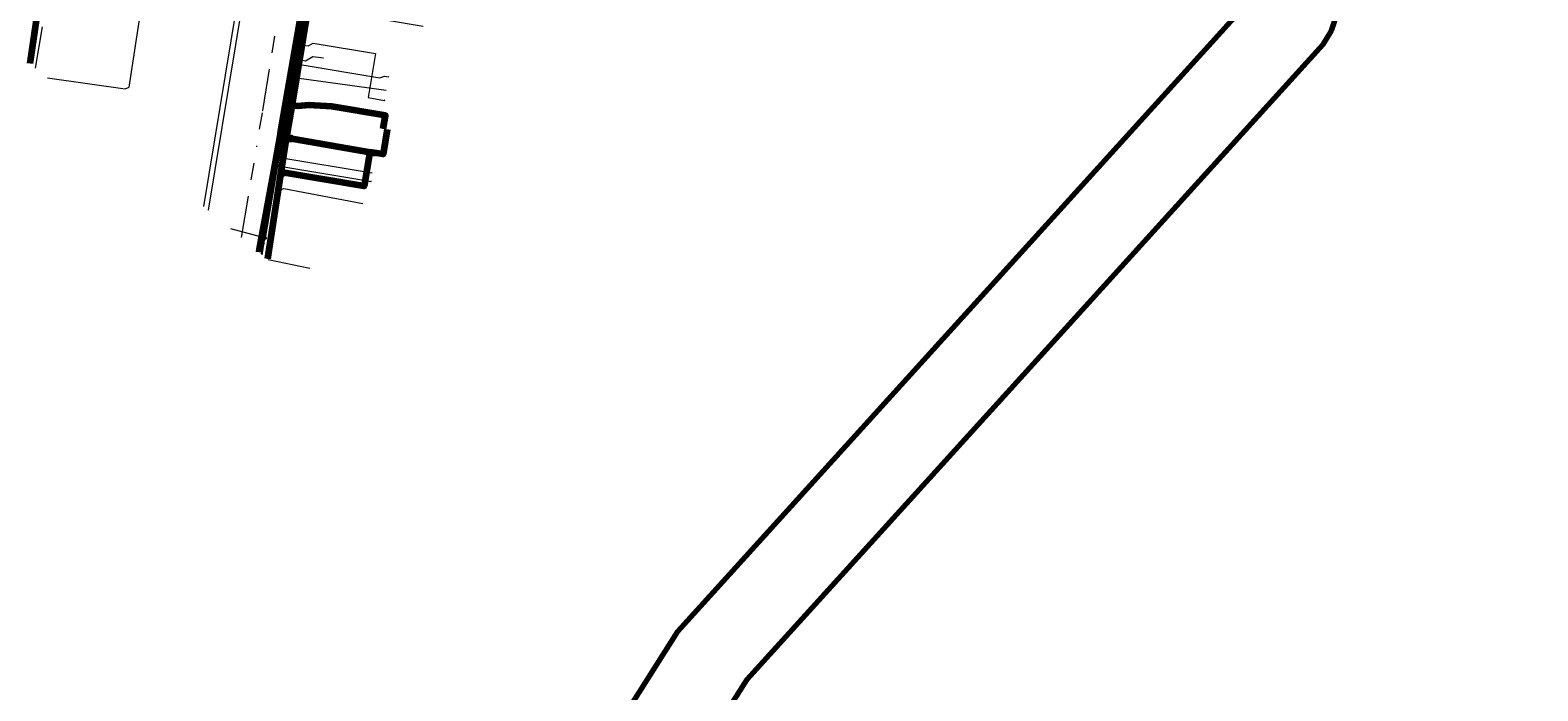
# Model space of a CAD drawing. Header units: metres. Extents: x 98902 to 136161, y 449037 to 499677.
# Tile 87 of 200: x 113546 to 113726, y 482972 to 483051. Entities that reach past the tile are written whole.
import ezdxf
from ezdxf.enums import TextEntityAlignment as Align
from ezdxf.lldxf.tags import DXFTag

# ---------------------------------------------------------------- set-up
doc = ezdxf.new("R2010")
doc.units = ezdxf.units.M
doc.linetypes.add('RI-OVERIG', pattern=[17, 5, -2, 2, -2, 0, -2, 2, -2])
for name, color, linetype, lineweight in [('B-WE-KL-DATA-G', 90, 'KL-DATA-N', 18), ('B-WE-KL-DATA_HULPSTUK-S', 90, 'Continuous', 25), ('B-WE-KL-DATA_KABELBED-G', 90, 'Continuous', 100), ('B-WE-KL-ET_LS-G', 190, 'KL-LS-N', 18), ('B-WE-KL-ET_LS_HULPSTUK-S', 190, 'Continuous', 25), ('B-WE-KL-GAS_LD-G', 50, 'KL-GAS-LD-N', 18), ('B-WE-KL-GAS_LD_HULPSTUK-S', 50, 'Continuous', 25), ('B-WE-KL-WATER-G', 170, 'KL-WATER-N', 18), ('B-WE-KL-WATER_HULPSTUK-S', 170, 'Continuous', 25), ('B-WE-RI-VRIJVERVAL-G', 210, 'RI-OVERIG', 18), ('B-WE-RI-VRIJVERVAL_HULPSTUK-S', 210, 'Continuous', 25)]:
    doc.layers.add(name, color=color, linetype=linetype, lineweight=lineweight)
doc.layers.add('B-WE-OG-INFO_EIS VOORZORGSMAATREGEL-GV', color=7, linetype='Continuous', lineweight=70, true_color=0xfa194b)
doc.styles.add('NLCS-ISO', font='NLCS-ISO.ttf')
doc.styles.get("Standard").update_dxf_attribs({"font": 'arial.ttf'})
tags = doc.linetypes.add('KL-DATA-N', pattern='A,4,-1,[101,NLCS.SHX,S=0.5,R=0,X=0,Y=0],-1,4,-1,["D",Standard,S=1,R=0,X=-0.25,Y=-0.5],-1.5', length=12.5).pattern_tags.tags
tags[18] = DXFTag(74, 10)
tags = doc.linetypes.add('KL-GAS-LD-N', pattern='A,4,-1,[69,NLCS.SHX,S=0.5,R=0,X=0,Y=0],-1,4,-1,["L",Standard,S=1,R=0,X=0.25,Y=-0.5],-2', length=13).pattern_tags.tags
tags[18] = DXFTag(74, 10)
tags = doc.linetypes.add('KL-LS-N', pattern='A,4,-1,[103,NLCS.SHX,S=0.75,R=0,X=0,Y=0],-1,4,-1,["L",Standard,S=1,R=0,X=0,Y=-0.5],-2', length=13).pattern_tags.tags
tags[18] = DXFTag(74, 10)
doc.linetypes.add('KL-WATER-N', pattern='A,7,-0.5,[168,NLCS.SHX,S=0.75,R=0,X=0.75,Y=0],-2', length=9.5)

# ---------------------------------------------------------------- blocks, each defined once
blk = doc.blocks.new('SKL-WTB_HULP_KAST-SO')
at = {"color": 0, "linetype": 'ByBlock', "lineweight": 18}
for points in [[(-2, 2), (2, 2), (2, 1.68), (-2, 1.68)], [(-2, 1.52), (2, 1.52), (2, -2), (-2, -2)]]:
    blk.add_lwpolyline(points, close=True, dxfattribs=at)
at = {"color": 0, "linetype": 'ByBlock', "lineweight": 18, "style": 'NLCS-ISO'}
blk.add_text('kast', height=1.5, dxfattribs=at).set_placement((0, 0), align=Align.MIDDLE_CENTER)
at = {"color": 0, "linetype": 'ByBlock', "lineweight": 18, "style": 'NLCS-ISO', "flags": 1}
for tag, p in [('TYPE', (2.5, 0)), ('OMSCHRIJVING', (2.5, -3)), ('LABEL', (2.5, -1.5))]:
    blk.add_attdef(tag, p, '', height=1, dxfattribs=at)
blk = doc.blocks.new('SKL-WTB_HULP_OVERIG-SO')
at = {"color": 0, "linetype": 'ByBlock', "lineweight": 18}
for points in [[(-0.14, 0.14), (0.14, -0.14)], [(0.14, 0.14), (-0.14, -0.14)]]:
    blk.add_lwpolyline(points, dxfattribs=at)
at = {"color": 0, "linetype": 'ByBlock', "lineweight": 18, "style": 'NLCS-ISO', "flags": 1}
for tag, p in [('TYPE', (1.5, 0)), ('OMSCHRIJVING', (1.5, -3)), ('LABEL', (1.5, -1.5))]:
    blk.add_attdef(tag, p, '', height=1, dxfattribs=at)
blk = doc.blocks.new('SKL-WTB_HULP_MOF-SO')
at = {"linetype": 'ByBlock', "lineweight": 18}
h = blk.add_hatch(color=0, dxfattribs=at)
h.dxf.hatch_style = 1
h.paths.add_polyline_path([(-0.5625, 0, 1), (0.5625, 0, 1)])
at = {"color": 0, "linetype": 'ByBlock', "lineweight": 18}
blk.add_circle((0, 0), 0.5625, dxfattribs=at)
at = {"color": 0, "linetype": 'ByBlock', "lineweight": 18, "style": 'NLCS-ISO', "flags": 1}
for tag, p in [('TYPE', (1.5, 0)), ('OMSCHRIJVING', (1.5, -3)), ('LABEL', (1.5, -1.5))]:
    blk.add_attdef(tag, p, '', height=1, dxfattribs=at)
blk = doc.blocks.new('SRI-HULP_OVERIG-SO')
at = {"color": 0, "linetype": 'ByBlock', "lineweight": 18}
for points in [[(-0.14, 0.14), (0.14, -0.14)], [(0.14, 0.14), (-0.14, -0.14)]]:
    blk.add_lwpolyline(points, dxfattribs=at)
at = {"color": 0, "linetype": 'ByBlock', "lineweight": 18, "style": 'NLCS-ISO', "flags": 1}
for tag, p in [('TYPE', (1.5, 0)), ('OMSCHRIJVING', (1.5, -3)), ('LABEL', (1.5, -1.5))]:
    blk.add_attdef(tag, p, '', height=1, dxfattribs=at)

msp = doc.modelspace()

# ---------------------------------------------------------------- linework, layer by layer
at = {"layer": 'B-WE-KL-DATA-G', "flags": 128}
for points in [[(113620.02, 483139.31), (113620.1, 483139.6), (113617.86, 483140.33), (113613.8, 483141.37), (113611.72, 483141.77), (113608.11, 483142.53), (113598.69, 483145.2), (113597.65, 483145.4), (113596.68, 483145.32), (113595.63, 483144.91), (113594.87, 483144.23), (113594.24, 483143.26), (113594.05, 483142.86), (113593.74, 483141.04), (113591.41, 483127), (113588.23, 483107.82), (113587.89, 483105.75), (113585.72, 483092.6), (113581.78, 483068.69), (113579.32, 483053.98), (113577.35, 483042.18), (113576.71, 483038.32), (113577.01, 483038.27)], [(113573.84, 483024.42), (113574.5, 483028.67), (113575.7, 483036.06), (113576.42, 483040.78), (113576.45, 483040.96), (113577.97, 483048.77), (113578.78, 483054.16), (113580.1, 483061.89), (113581.46, 483069.94), (113583.23, 483080.31), (113583.82, 483084.88), (113585.3, 483094.25), (113585.41, 483095.39), (113585.82, 483096.8), (113585.91, 483097.12), (113586.59, 483101.72), (113587.48, 483107.82), (113587.58, 483108.31), (113588.57, 483113.2), (113588.81, 483114.77), (113589.61, 483120.02), (113589.91, 483122.03), (113590.34, 483124.86), (113590.91, 483128.73)], [(113577.01, 483038.27), (113576.71, 483038.32), (113577.35, 483042.18), (113579.32, 483053.98), (113581.78, 483068.69), (113585.72, 483092.6), (113596.48, 483090.67), (113596.43, 483090.37), (113596.42, 483090.37)], [(113592.53, 483066.58), (113592.58, 483066.88), (113581.78, 483068.69), (113579.32, 483053.98), (113577.35, 483042.18), (113576.71, 483038.32), (113577.01, 483038.27)], [(113577.01, 483038.27), (113576.71, 483038.32), (113577.35, 483042.18), (113579.32, 483053.98), (113593.03, 483051.68), (113593.03, 483051.68)], [(113577.35, 483045.6), (113577.97, 483048.77), (113578.78, 483054.16)], [(113576.45, 483040.96), (113577.35, 483045.6)], [(113577.35, 483045.6), (113588.63, 483044.03)], [(113575.7, 483036.06), (113576.42, 483040.78), (113576.45, 483040.96)], [(113588.26, 483039.43), (113588.53, 483041.01), (113582.13, 483042.09), (113579.4, 483042.25), (113578.07, 483042.13), (113577.35, 483042.18), (113576.71, 483038.32), (113577.01, 483038.27)], [(113588.76, 483039.35), (113588.26, 483036.39), (113586.68, 483036.66), (113585.99, 483032.59), (113576.04, 483034.26), (113576.71, 483038.32), (113577.01, 483038.27)], [(113577.01, 483038.27), (113576.71, 483038.32), (113576.04, 483034.26), (113574.46, 483023.91)], [(113577.01, 483038.27), (113576.71, 483038.32), (113576.04, 483034.26), (113574.46, 483023.91)], [(113577.01, 483038.27), (113576.71, 483038.32), (113576.04, 483034.26), (113574.46, 483023.91)], [(113573.84, 483024.42), (113574.5, 483028.67), (113575.7, 483036.06)], [(113575.7, 483036.06), (113586.97, 483034.17)]]:
    msp.add_lwpolyline(points, dxfattribs=at)
at = {"layer": 'B-WE-KL-DATA_KABELBED-G', "flags": 128}
for points in [[(113546.15, 483047.21), (113549.48, 483070.11), (113554.53, 483100.07)], [(113573.48, 483024.72), (113573.53, 483025.03), (113575.26, 483034.49), (113575.96, 483038.53), (113576.06, 483039.13), (113578.83, 483055.16), (113578.88, 483055.46), (113581.14, 483068.49), (113584.64, 483089.92)], [(113579.32, 483053.98), (113577.35, 483042.18)], [(113577.35, 483042.18), (113576.71, 483038.32)], [(113588.26, 483039.43), (113588.53, 483041.01), (113582.13, 483042.09), (113579.4, 483042.25), (113578.07, 483042.13), (113577.35, 483042.18)], [(113576.06, 483039.13), (113575.96, 483038.53), (113587.37, 483036.54)], [(113588.76, 483039.35), (113588.26, 483036.39), (113586.68, 483036.66), (113585.99, 483032.59), (113576.04, 483034.26)], [(113576.71, 483038.32), (113576.04, 483034.26)], [(113576.71, 483038.32), (113577.01, 483038.27)], [(113576.04, 483034.26), (113574.46, 483023.91)]]:
    msp.add_lwpolyline(points, dxfattribs=at)
at = {"layer": 'B-WE-KL-ET_LS-G', "flags": 128}
for points in [[(113579.98, 483149.4), (113580.12, 483150.35), (113582.89, 483149.95), (113581.38, 483141.37), (113585.29, 483140.81), (113583.11, 483127.49), (113582.98, 483126.68), (113581.28, 483116.26), (113571.89, 483116.41), (113562.2, 483055.83), (113571.43, 483054.28), (113567.38, 483029.73)], [(113580.55, 483149.31), (113580.61, 483149.67), (113582.19, 483149.44), (113580.68, 483140.87), (113584.59, 483140.3), (113580.77, 483116.87), (113571.38, 483117.02), (113561.52, 483055.34), (113570.74, 483053.79), (113566.85, 483030.17)], [(113573.96, 483025.74), (113574.21, 483026.4), (113575.69, 483035.03), (113576.04, 483037.06), (113577.77, 483046.52), (113577.89, 483047.18), (113578.05, 483048.03), (113578.97, 483055.03), (113579.23, 483055.95), (113579.45, 483056.76), (113579.46, 483057.99), (113581.1, 483067), (113581.16, 483067.38), (113581.34, 483068.47), (113581.96, 483072.11)], [(113548.22, 483045.51), (113557.47, 483044.22), (113557.97, 483044.42), (113559.53, 483054.55)], [(113577.89, 483047.18), (113578.14, 483047.14), (113587.86, 483045.5), (113588.41, 483045.72), (113588.9, 483045.63)], [(113575.69, 483035.03), (113575.94, 483034.99), (113586.21, 483033.26)], [(113586.21, 483033.26), (113586.8, 483033.16)], [(113574.21, 483026.4), (113570.1, 483027.5)], [(113573.75, 483024.5), (113573.82, 483024.95), (113573.87, 483025.24), (113573.96, 483025.74)]]:
    msp.add_lwpolyline(points, dxfattribs=at)
at = {"layer": 'B-WE-KL-GAS_LD-G', "flags": 128}
for points in [[(113574.37, 483023.99), (113574.43, 483024.35), (113574.5, 483024.77), (113575.79, 483032.13), (113577.33, 483040.86), (113577.47, 483041.68), (113578.55, 483047.98), (113578.79, 483049.43), (113579.4, 483052.97), (113582.02, 483068.35), (113582.21, 483069.98), (113584.51, 483090.3), (113584.76, 483092.47), (113585.02, 483093.75), (113586.1, 483099.15), (113589.29, 483115.01), (113589.44, 483115.78), (113590.34, 483120.25), (113590.63, 483121.68), (113593.26, 483134.76)], [(113578.79, 483049.43), (113579.3, 483049.34), (113579.9, 483049.67), (113587.34, 483048.43), (113586.47, 483043.16), (113588.43, 483042.83)], [(113575.79, 483032.13), (113576.42, 483032.33), (113585.84, 483030.54)], [(113574.55, 483023.84), (113579.5, 483022.82)]]:
    msp.add_lwpolyline(points, dxfattribs=at)
at = {"layer": 'B-WE-KL-WATER-G', "flags": 128}
for points in [[(113581.33, 483066.03), (113580.59, 483061.64), (113579.37, 483054.58), (113578.18, 483047.74), (113575.85, 483034.4), (113575.75, 483033.6), (113575.57, 483032.21), (113574.44, 483023.93)], [(113578.18, 483047.74), (113579, 483047.53), (113579.88, 483048.05), (113581.16, 483047.89)], [(113575.75, 483033.6), (113576.69, 483033.9), (113578.13, 483033.64)]]:
    msp.add_lwpolyline(points, dxfattribs=at)
at = {"layer": 'B-WE-OG-INFO_EIS VOORZORGSMAATREGEL-GV', "flags": 128}
for points in [[(113601.68, 482945.16), (113623.41, 482979.47), (113692.14, 483055.31), (113691.65, 483071.85), (113692.36, 483074.28), (113695.18, 483078.1), (113797.69, 483193.2), (113847.8, 483250.45), (113847.87, 483250.5), (113847.91, 483250.57), (113848.27, 483250.88), (113848.32, 483250.99), (113848.77, 483251.42), (113849.02, 483251.86), (113879.54, 483287.5), (113904.39, 483313.66)], [(113911.77, 483306.92), (113886.89, 483280.72), (113856.6, 483245.33), (113856.42, 483245.19), (113856.29, 483245.07), (113855.9, 483244.47), (113855.47, 483244.11), (113855.31, 483243.85), (113805.18, 483186.57), (113765.38, 483141.64), (113709.19, 483078.96), (113701.53, 483069.98), (113702.13, 483053.5), (113701.36, 483051.14), (113700.37, 483049.5), (113631.63, 482973.75), (113610.27, 482940.04)]]:
    msp.add_lwpolyline(points, dxfattribs=at)
at = {"layer": 'B-WE-RI-VRIJVERVAL-G', "flags": 128}
for points in [[(113546.79, 483046.68), (113551, 483071.6)], [(113573.9, 483041.6), (113578.1, 483067.4)], [(113571.38, 483026.45), (113573.9, 483041.6)]]:
    msp.add_lwpolyline(points, dxfattribs=at)

# ---------------------------------------------------------------- block references
at = {"layer": 'B-WE-KL-DATA_HULPSTUK-S', "xscale": 0.2, "yscale": 0.2, "zscale": 0.2}
for name, p in [('SKL-WTB_HULP_OVERIG-SO', (113576.45, 483040.96)), ('SKL-WTB_HULP_MOF-SO', (113576.06, 483039.13)), ('SKL-WTB_HULP_OVERIG-SO', (113576.06, 483039.13)), ('SKL-WTB_HULP_KAST-SO', (113577.01, 483038.27)), ('SKL-WTB_HULP_OVERIG-SO', (113587.37, 483036.54))]:
    msp.add_blockref(name, p, dxfattribs=at)
at = {"layer": 'B-WE-KL-ET_LS_HULPSTUK-S', "xscale": 0.2, "yscale": 0.2, "zscale": 0.2}
for name, p in [('SKL-WTB_HULP_MOF-SO', (113577.89, 483047.18)), ('SKL-WTB_HULP_OVERIG-SO', (113588.9, 483045.63)), ('SKL-WTB_HULP_MOF-SO', (113575.69, 483035.03)), ('SKL-WTB_HULP_MOF-SO', (113586.21, 483033.26)), ('SKL-WTB_HULP_OVERIG-SO', (113586.8, 483033.16)), ('SKL-WTB_HULP_MOF-SO', (113574.21, 483026.4)), ('SKL-WTB_HULP_MOF-SO', (113573.96, 483025.74))]:
    msp.add_blockref(name, p, dxfattribs=at)
at = {"layer": 'B-WE-KL-GAS_LD_HULPSTUK-S', "xscale": 0.2, "yscale": 0.2, "zscale": 0.2}
for p in [(113578.79, 483049.43), (113588.43, 483042.83), (113575.79, 483032.13)]:
    msp.add_blockref('SKL-WTB_HULP_OVERIG-SO', p, dxfattribs=at)
at = {"layer": 'B-WE-KL-WATER_HULPSTUK-S', "xscale": 0.2, "yscale": 0.2, "zscale": 0.2}
for p in [(113578.18, 483047.74), (113575.75, 483033.6)]:
    msp.add_blockref('SKL-WTB_HULP_OVERIG-SO', p, dxfattribs=at)
at = {"layer": 'B-WE-RI-VRIJVERVAL_HULPSTUK-S', "xscale": 0.2, "yscale": 0.2, "zscale": 0.2}
msp.add_blockref('SRI-HULP_OVERIG-SO', (113573.9, 483041.6), dxfattribs=at)

doc.saveas('drawing.dxf')
